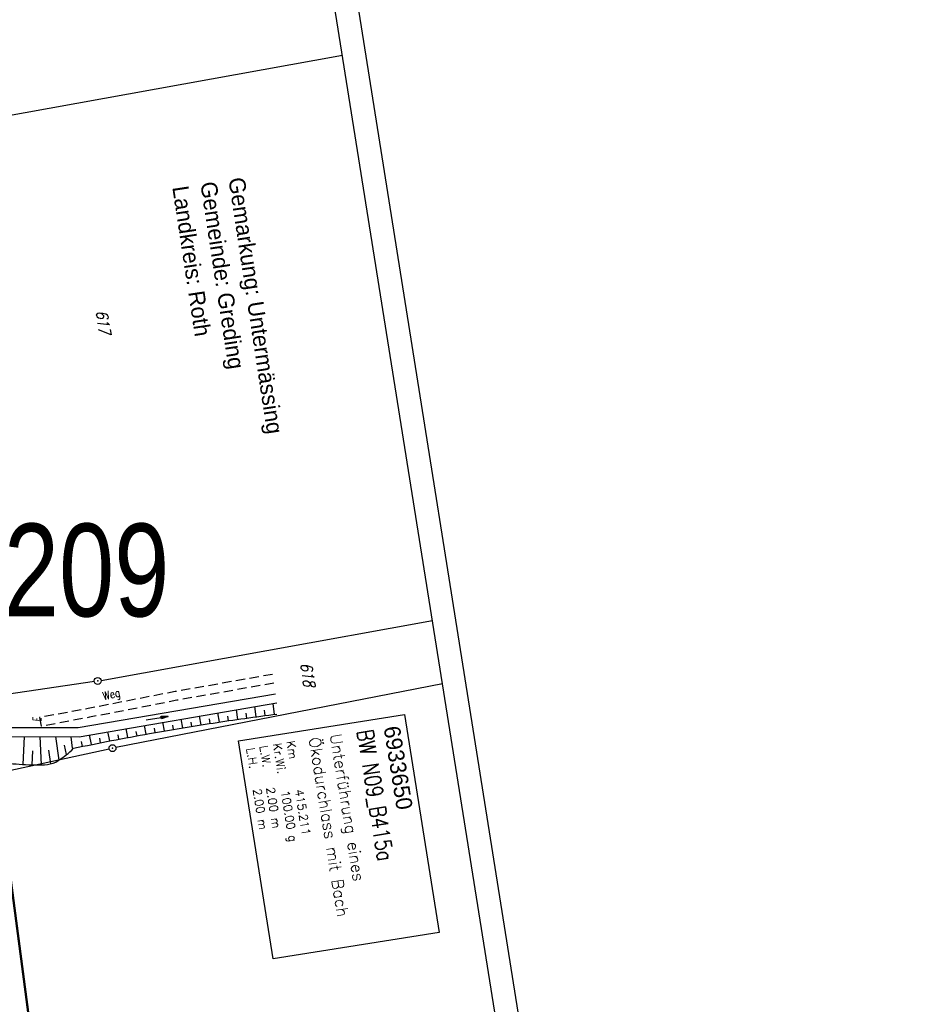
# Model space of a CAD drawing. Extents: x 447693 to 448165, y 439527 to 440695.
# Tile 68 of 88: x 447972 to 448165, y 440112 to 440325. Entities that reach past the tile are written whole.
import ezdxf

# ---------------------------------------------------------------- set-up
doc = ezdxf.new("R2010")
doc.units = 0
doc.header["$LTSCALE"] = 2
doc.header["$MEASUREMENT"] = 0
doc.linetypes.add('AUSGEZOGEN', pattern=[0])
doc.linetypes.add('GESTRICH-X2', pattern=[1.5, 1, -0.5])
doc.layers.get('0').update_dxf_attribs({"linetype": 'AUSGEZOGEN'})
for name, color, linetype in [('209-FLSTNR', 8, 'AUSGEZOGEN'), ('209-GRENZL', 8, 'AUSGEZOGEN'), ('209-GRENZL-BAB', 7, 'AUSGEZOGEN'), ('209-GRENZP', 8, 'AUSGEZOGEN'), ('ANMERKUNG', 7, 'CONTINUOUS'), ('BOESCHG', 250, 'AUSGEZOGEN'), ('BW-SCHRIFT', 250, 'AUSGEZOGEN'), ('FBRTOP', 250, 'AUSGEZOGEN'), ('MULDE', 250, 'AUSGEZOGEN'), ('PFEILTOP', 200, 'AUSGEZOGEN'), ('Planeinteilung', 250, 'CONTINUOUS'), ('RAHMEN', 7, 'AUSGEZOGEN'), ('SCHRIFT', 7, 'AUSGEZOGEN'), ('WEG', 250, 'GESTRICH-X2')]:
    doc.layers.add(name, color=color, linetype=linetype)
doc.styles.add('ROMANS', font='romans.shx', dxfattribs={"width": 0.8})
doc.styles.add('UNIR-H', font='unir_h.shx', dxfattribs={"width": 0.8})
doc.styles.add('UNIR-O', font='unir_o.shx', dxfattribs={"height": 2.5})

# ---------------------------------------------------------------- blocks, each defined once
blk = doc.blocks.new('1135297')
blk.add_line((1135, 297), (0, 297))
at = {"layer": 'RAHMEN'}
blk.add_line((950, 292), (25, 292), dxfattribs=at)
blk = doc.blocks.new('PFEIL2')
at = {"color": 0}
for p, q in [((0.88, 0), (-2.4, -0.01)), ((0.88, -0.27), (0.88, 0.28)), ((0.88, 0.28), (2.43, 0.01)), ((0.91, 0.27), (0.88, 0.26)), ((0.97, 0.26), (0.88, 0.25)), ((1.02, 0.25), (0.88, 0.23)), ((1.07, 0.24), (0.88, 0.21)), ((1.13, 0.23), (0.88, 0.19)), ((1.18, 0.22), (0.88, 0.17)), ((1.24, 0.21), (0.88, 0.15)), ((1.29, 0.21), (0.88, 0.14)), ((1.34, 0.2), (0.88, 0.12)), ((1.4, 0.19), (0.88, 0.1)), ((1.45, 0.18), (0.88, 0.08)), ((1.51, 0.17), (0.88, 0.06)), ((1.56, 0.16), (0.88, 0.04)), ((1.61, 0.15), (0.88, 0.02)), ((1.67, 0.14), (0.88, 0.01)), ((1.72, 0.13), (0.88, -0.01)), ((1.78, 0.12), (0.88, -0.03)), ((1.83, 0.11), (0.88, -0.05)), ((1.88, 0.1), (0.88, -0.07)), ((1.94, 0.09), (0.88, -0.09)), ((2.05, 0.08), (0.88, -0.12)), ((1.99, 0.08), (0.88, -0.11)), ((2.1, 0.07), (0.88, -0.14)), ((2.15, 0.06), (0.88, -0.16)), ((2.21, 0.05), (0.88, -0.18)), ((2.26, 0.04), (0.88, -0.2)), ((2.32, 0.03), (0.88, -0.22)), ((2.37, 0.02), (0.88, -0.23)), ((2.42, 0.01), (0.88, -0.25)), ((2.43, 0.01), (0.88, -0.27))]:
    blk.add_line(p, q, dxfattribs=at)
blk = doc.blocks.new('GST')
at = {"color": 0}
blk.add_circle((0, 0), 0.75, dxfattribs=at)
blk.add_point((0, 0), dxfattribs=at)

msp = doc.modelspace()

# ---------------------------------------------------------------- linework, layer by layer
at = {"layer": '209-GRENZL'}
for p, q in [((448041.28, 440316.99), (447939.88, 440298.65)), ((447989.22, 440182.16), (448060.68, 440195.08)), ((447987.74, 440181.92), (447962.84, 440178.23)), ((448062.86, 440181.38), (447992.39, 440167.67)), ((447967.42, 440162.27), (447990.92, 440167.37))]:
    msp.add_line(p, q, dxfattribs=at)
at = {"layer": '209-GRENZL-BAB', "const_width": 0.5, "flags": 128}
msp.add_lwpolyline([(447966.79, 440161.37), (447981.67, 440048.04)], dxfattribs=at)
at = {"layer": 'BOESCHG'}
for p, q in [((448026.59, 440174.82), (448026.29, 440177.16)), ((448014.71, 440173.16), (448014.41, 440175.13)), ((448018.67, 440173.74), (448018.37, 440175.81)), ((448020.65, 440174.02), (448020.5, 440175.08)), ((448022.63, 440174.29), (448022.33, 440176.48)), ((448024.61, 440174.56), (448024.46, 440175.69)), ((448002.86, 440171.24), (448002.54, 440173.1)), ((448006.81, 440171.91), (448006.5, 440173.78)), ((448008.78, 440172.23), (448008.63, 440173.17)), ((448010.75, 440172.55), (448010.45, 440174.45)), ((448012.73, 440172.85), (448012.58, 440173.82)), ((448016.69, 440173.45), (448016.54, 440174.46)), ((447991.06, 440169.08), (447990.67, 440171.07)), ((447994.99, 440169.83), (447994.63, 440171.75)), ((447996.95, 440170.19), (447996.78, 440171.14)), ((447998.92, 440170.55), (447998.59, 440172.42)), ((448000.89, 440170.9), (448000.73, 440171.83)), ((448004.83, 440171.58), (448004.68, 440172.51)), ((447972.35, 440164.01), (447972.69, 440170.01)), ((447976.34, 440163.92), (447976.07, 440170.01)), ((447980.15, 440164.95), (447979.44, 440170.01)), ((447983.06, 440167.5), (447982.73, 440170)), ((447985.17, 440167.91), (447984.95, 440168.98)), ((447987.13, 440168.31), (447986.71, 440170.39)), ((447989.1, 440168.7), (447988.89, 440169.71)), ((447993.02, 440169.46), (447992.84, 440170.43)), ((447974.34, 440163.92), (447974.44, 440166.97)), ((447978.33, 440164.14), (447977.95, 440167.12)), ((447981.76, 440166.13), (447981.27, 440168.2))]:
    msp.add_line(p, q, dxfattribs=at)
for points in [[(447983.22, 440167.5, -0.003706), (447991.42, 440169.15, -0.003706), (447999.66, 440170.68, -0.00614), (448013.34, 440172.95, -0.00614), (448027.08, 440174.88)], [(447957.21, 440167.77, 0.039057), (447963.79, 440165.3, 0.047393), (447969.48, 440164.23, 0.016528), (447974.95, 440163.91, 0.033903), (447977.63, 440164.02, 0.112113), (447979.95, 440164.83, 0.064898), (447983.22, 440167.5)]]:
    msp.add_lwpolyline(points, format="xyb", dxfattribs=at)
at = {"layer": 'BW-SCHRIFT'}
msp.add_lwpolyline([(448054.62, 440174.79), (448062.1, 440127.73), (448026.32, 440122.04), (448018.84, 440169.09)], close=True, dxfattribs=at)
at = {"layer": 'FBRTOP'}
msp.add_lwpolyline([(447863.76, 440675.12, 0.000001), (447863.91, 440674.16, -0.000001), (447871.77, 440624.78), (447883.55, 440550.71, -0.000005), (447893.37, 440488.99, 0.000006), (447903.2, 440427.26, 0.000001), (447911.05, 440377.88, -0.000001), (447918.91, 440328.51), (447930.7, 440254.44, -0.000002), (447938.55, 440205.06, 0.000002), (447946.41, 440155.68), (447958.2, 440081.61), (447966.05, 440032.23, 0.000001), (447971.95, 439995.2, -0.000001), (447977.84, 439958.16, -0.000005), (447983.73, 439921.13, 0.000005), (447989.62, 439884.1, 0.000004), (447997.48, 439834.72, -0.000003), (448005.34, 439785.34, 0), (448016.8, 439713.32, -0.000001), (448024.98, 439661.89, -0.000001), (448032.84, 439612.51, 0.000002), (448040.7, 439563.13), (448042.11, 439554.22, -0.000002)], format="xyb", dxfattribs=at)
at = {"layer": 'FBRTOP', "const_width": 0.5}
for points in [[(447874.06, 440515.26, 0.001447), (447878.56, 440486.63, 0.000006), (447888.38, 440424.91, 0.000001), (447896.24, 440375.53, -0.000001), (447904.1, 440326.15), (447915.88, 440252.08, -0.000002), (447923.74, 440202.7, 0.000002), (447931.6, 440153.32), (447943.38, 440079.25), (447951.24, 440029.88, 0.000001), (447957.13, 439992.84, -0.000001), (447963.03, 439955.81, -0.000005), (447968.92, 439918.77, 0.000005), (447974.81, 439881.74, 0.000004), (447982.67, 439832.36, -0.000003), (447990.53, 439782.98, 0), (448001.99, 439710.97, -0.000001), (448010.17, 439659.54, -0.000001), (448018.03, 439610.16, 0.000002), (448025.88, 439560.78), (448027.3, 439551.87, -0.000002)], [(447869.98, 440514.59, -0.002287), (447874.61, 440486, 0.000006), (447884.43, 440424.28, 0.000001), (447892.29, 440374.9, -0.000001), (447900.15, 440325.52), (447911.93, 440251.45, -0.000002), (447919.79, 440202.07, 0.000002), (447927.65, 440152.69), (447939.43, 440078.63), (447947.29, 440029.25, 0.000001), (447953.18, 439992.21, -0.000001), (447959.08, 439955.18, -0.000005), (447964.97, 439918.14, 0.000005), (447970.86, 439881.11, 0.000004), (447978.72, 439831.73, -0.000003), (447986.58, 439782.35, 0), (447998.04, 439710.34, -0.000001), (448006.22, 439658.91, -0.000001), (448014.08, 439609.53, 0.000002), (448021.93, 439560.15), (448023.35, 439551.24, -0.000002)]]:
    msp.add_lwpolyline(points, format="xyb", dxfattribs=at)
at = {"layer": 'MULDE'}
for points in [[(447956.85, 440172.29), (447961.69, 440172.02), (447984.26, 440172), (448026.78, 440179.27)], [(447956.73, 440170.3), (447961.63, 440170.02), (447984.43, 440170), (448027.12, 440177.3)]]:
    msp.add_lwpolyline(points, dxfattribs=at)
at = {"layer": 'WEG', "flags": 128}
for points in [[(448026.16, 440183.45), (448005.18, 440179.73), (447986.37, 440176.07), (447975.94, 440174.13)], [(448026.49, 440181.56), (448005.53, 440177.85), (447986.72, 440174.19), (447976.3, 440172.25)], [(447975.94, 440174.13), (447976.3, 440172.25)]]:
    msp.add_lwpolyline(points, dxfattribs=at)

# ---------------------------------------------------------------- block references
at = {"layer": '209-GRENZP', "rotation": 279.0411497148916}
for p in [(447988.48, 440182.03), (447991.65, 440167.53)]:
    msp.add_blockref('GST', p, dxfattribs=at)
at = {"layer": 'PFEILTOP', "rotation": 9.171811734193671}
msp.add_blockref('PFEIL2', (448001.29, 440173.96), dxfattribs=at)
at = {"layer": 'Planeinteilung', "linetype": 'Continuous', "rotation": 279.0411497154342}
msp.add_blockref('1135297', (447692.94, 440647.94), dxfattribs=at)

# ---------------------------------------------------------------- texts
at = {"layer": '209-FLSTNR', "style": 'ROMANS', "oblique": 15, "width": 0.8}
for s, p in [('617', (447988.03, 440261.8)), ('618', (448032.15, 440185.75))]:
    msp.add_text(s, height=2.5, rotation=279.0411, dxfattribs=at).set_placement(p)
at = {"layer": 'ANMERKUNG', "style": 'ROMANS', "oblique": 7, "width": 0.5}
msp.add_text('E', height=1.8, rotation=90, dxfattribs=at).set_placement((447976.3, 440173.25))
at = {"layer": 'BW-SCHRIFT', "style": 'ROMANS', "width": 0.8}
msp.add_text('BW N09_B415a', height=3.5, rotation=279.0775, dxfattribs=at).set_placement((448044.36, 440171.25))
at = {"layer": 'BW-SCHRIFT'}
for s, height, style, p in [('6933650', 3.5, 'UNIR-O', (448050.13, 440172.01)), ('Km', 1.8, 'ROMANS', (448029.19, 440168.97)), ('Ökodurchlass mit Bach', 2.5, 'ROMANS', (448033.98, 440169.67)), ('Unterführung eines', 2.5, 'ROMANS', (448038.55, 440170.42)), ('L.H.   2.00 m', 1.8, 'ROMANS', (448020.51, 440167.5)), ('L.W.   2.00 m', 1.8, 'ROMANS', (448023.37, 440167.98)), ('Kr.Wi.', 1.8, 'ROMANS', (448026.26, 440168.45)), ('100.00 g', 1.8, 'ROMANS', (448027.99, 440158.24)), ('415.211', 1.8, 'ROMANS', (448031.01, 440158.5))]:
    msp.add_text(s, height=height, rotation=279.0775, dxfattribs=dict(at, style=style)).set_placement(p)
at = {"layer": 'Planeinteilung', "linetype": 'Continuous', "style": 'UNIR-H', "width": 0.8}
msp.add_text('209', height=20, dxfattribs=at).set_placement((447968.22, 440195.96))
at = {"layer": 'SCHRIFT', "style": 'UNIR-H'}
for s, p in [('Gemarkung: Untermässing', (448016.65, 440290.41)), ('Landkreis: Roth', (448004.54, 440288.58)), ('Gemeinde: Greding', (448010.59, 440289.49))]:
    msp.add_text(s, height=3.5, rotation=278.6281, dxfattribs=at).set_placement(p)
at = {"layer": 'WEG', "style": 'ROMANS', "width": 0.8}
msp.add_text('Weg', height=1.8, rotation=13.4438, dxfattribs=at).set_placement((447989.8, 440177.85))

doc.saveas('drawing.dxf')
